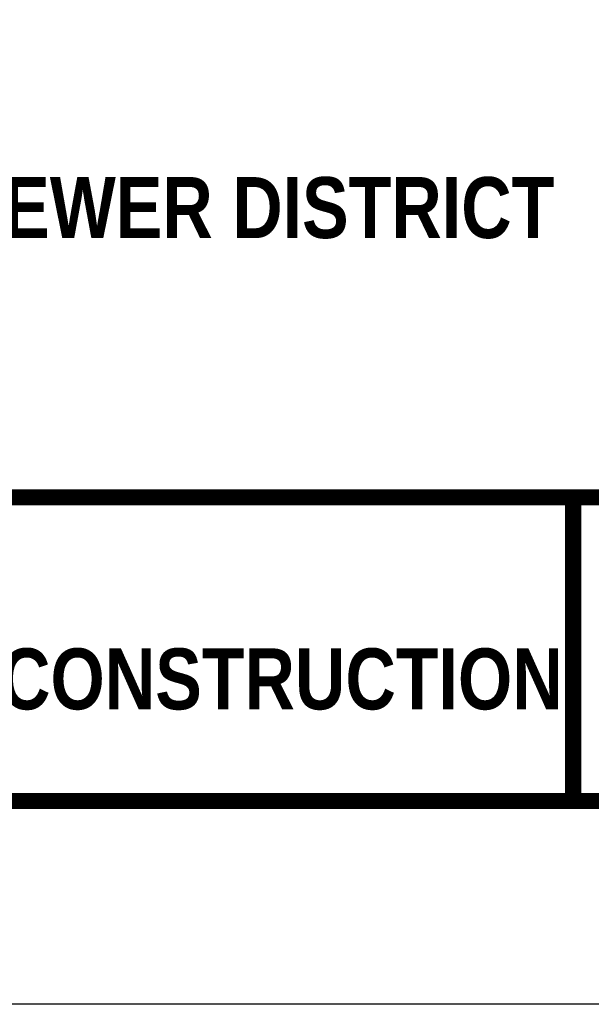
# Model space of a CAD drawing. Extents: x -603 to -141, y -298 to 300.
# Tile 3 of 234: x -324 to -247, y -298 to -167. Entities that reach past the tile are written whole.
import ezdxf
from ezdxf.enums import TextEntityAlignment as Align

# ---------------------------------------------------------------- set-up
doc = ezdxf.new("R2010")
doc.units = 0
doc.header["$LTSCALE"] = 25
doc.header["$MEASUREMENT"] = 0
doc.layers.get('DEFPOINTS').update_dxf_attribs({"linetype": 'CONTINUOUS'})
doc.layers.add('BORDER', color=252, linetype='CONTINUOUS')
doc.layers.add('TEXT', color=7, linetype='CONTINUOUS')
doc.styles.add('TECHNICAL', font='techb___.ttf')

msp = doc.modelspace()

# ---------------------------------------------------------------- linework, layer by layer
at = {"layer": 'BORDER', "color": 7, "const_width": 2.17}
msp.add_lwpolyline([(-575.86, -270.99), (-575.86, 272.63), (-168.15, 272.63), (-168.15, -270.99)], close=True, dxfattribs=at)
for points in [[(-575.86, -230.4), (-168.15, -230.4)], [(-249.69, -230.4), (-249.69, -270.99)]]:
    msp.add_lwpolyline(points, dxfattribs=at)
at = {"layer": 'DEFPOINTS', "color": 3, "linetype": 'Continuous', "ltscale": 2}
msp.add_lwpolyline([(-603.04, -298.17), (-603.04, 299.81), (-140.96, 299.81), (-140.96, -298.17)], close=True, dxfattribs=at)

# ---------------------------------------------------------------- texts
at = {"layer": 'TEXT', "color": 7, "style": 'TECHNICAL'}
for s, p in [('BELMONT COUNTY WATER AND SEWER DISTRICT', (-252.2, -191.66)), ('TYP. MW  WITH BACKFLOW FOR NEW CONSTRUCTION ', (-248.48, -254.67))]:
    msp.add_text(s, height=8.1543, dxfattribs=at).set_placement(p, align=Align.MIDDLE_RIGHT)

doc.saveas('drawing.dxf')
